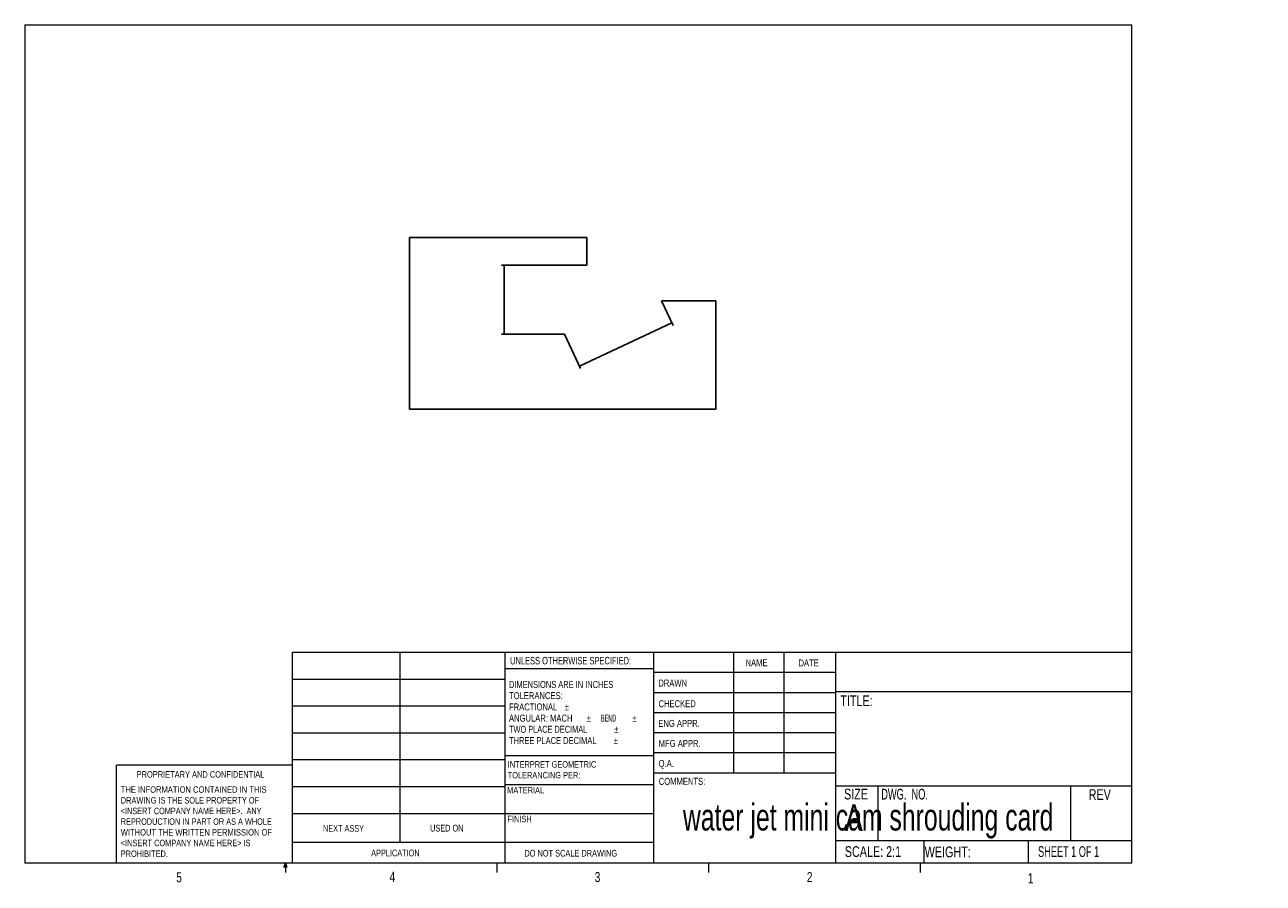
# Model space of a CAD drawing. Header units: inches. Extents: x 0.3 to 11.9, y 0.2 to 8.2.
import ezdxf

# ---------------------------------------------------------------- set-up
doc = ezdxf.new("R2010")
doc.units = ezdxf.units.IN
doc.header["$MEASUREMENT"] = 0
doc.styles.add('SLDTEXTSTYLE0', font='TXT', dxfattribs={"width": 0.6875})
doc.styles.add('SLDTEXTSTYLE1', font='TXT', dxfattribs={"width": 0.689516})
doc.styles.add('SLDTEXTSTYLE10', font='TXT', dxfattribs={"width": 0.721154})
doc.styles.add('SLDTEXTSTYLE11', font='TXT', dxfattribs={"width": 0.701613})
doc.styles.add('SLDTEXTSTYLE12', font='TXT', dxfattribs={"width": 0.685345})
doc.styles.add('SLDTEXTSTYLE13', font='TXT', dxfattribs={"width": 0.677419})
doc.styles.add('SLDTEXTSTYLE14', font='TXT', dxfattribs={"width": 0.679688})
doc.styles.add('SLDTEXTSTYLE15', font='TXT', dxfattribs={"width": 0.683036})
doc.styles.add('SLDTEXTSTYLE2', font='TXT', dxfattribs={"width": 0.6375})
doc.styles.add('SLDTEXTSTYLE3', font='TXT', dxfattribs={"width": 0.72})
doc.styles.add('SLDTEXTSTYLE4', font='TXT', dxfattribs={"width": 0.75})
doc.styles.add('SLDTEXTSTYLE5', font='TXT', dxfattribs={"width": 0.642857})
doc.styles.add('SLDTEXTSTYLE6', font='TXT', dxfattribs={"width": 0.698864})
doc.styles.add('SLDTEXTSTYLE7', font='TXT', dxfattribs={"width": 0.46875})
doc.styles.add('SLDTEXTSTYLE8', font='TXT', dxfattribs={"width": 0.631579})
doc.styles.add('SLDTEXTSTYLE9', font='TXT', dxfattribs={"width": 0.671053})

# ---------------------------------------------------------------- blocks, each defined once
blk = doc.blocks.new('SW_NOTE_0')
at = {"color": 7, "linetype": 'Continuous', "lineweight": 0, "char_height": 0.06, "attachment_point": 1, "style": 'SLDTEXTSTYLE4'}
for s, insert in [('INTERPRET GEOMETRIC', (0, 0.077)), ('TOLERANCING PER:', (0, -0.023))]:
    blk.add_mtext(s, dxfattribs=dict(at, insert=insert))
blk = doc.blocks.new('SW_NOTE_1')
at = {"color": 7, "linetype": 'Continuous', "lineweight": 0, "char_height": 0.065, "attachment_point": 1}
for s, insert, style in [('DIMENSIONS ARE IN INCHES', (0, 0.083), 'SLDTEXTSTYLE6'), ('TOLERANCES:', (0, -0.021), 'SLDTEXTSTYLE4'), ('ANGULAR: MACH', (0, -0.23), 'SLDTEXTSTYLE4'), ('FRACTIONAL', (0, -0.126), 'SLDTEXTSTYLE4'), ('%%p', (0.518, -0.126), 'SLDTEXTSTYLE4'), ('%%p', (0.723, -0.23), 'SLDTEXTSTYLE4'), ('     BEND ', (0.785, -0.23), 'SLDTEXTSTYLE7'), ('%%p', (1.148, -0.23), 'SLDTEXTSTYLE4'), ('TWO PLACE DECIMAL    ', (0, -0.334), 'SLDTEXTSTYLE8'), ('%%p', (0.979, -0.334), 'SLDTEXTSTYLE4'), ('THREE PLACE DECIMAL  ', (0, -0.439), 'SLDTEXTSTYLE9'), ('%%p', (0.974, -0.439), 'SLDTEXTSTYLE4')]:
    blk.add_mtext(s, dxfattribs=dict(at, insert=insert, style=style))
blk = doc.blocks.new('SW_NOTE_2')
at = {"color": 7, "linetype": 'Continuous', "lineweight": 0, "char_height": 0.06, "attachment_point": 1}
for s, insert, style in [('THE INFORMATION CONTAINED IN THIS', (0, 0.077), 'SLDTEXTSTYLE11'), ('DRAWING IS THE SOLE PROPERTY OF', (0, -0.023), 'SLDTEXTSTYLE12'), ('<INSERT COMPANY NAME HERE>.  ANY ', (0, -0.122), 'SLDTEXTSTYLE13'), ('REPRODUCTION IN PART OR AS A WHOLE', (0, -0.221), 'SLDTEXTSTYLE14'), ('WITHOUT THE WRITTEN PERMISSION OF', (0, -0.321), 'SLDTEXTSTYLE11'), ('<INSERT COMPANY NAME HERE> IS ', (0, -0.42), 'SLDTEXTSTYLE15'), ('PROHIBITED.', (0, -0.52), 'SLDTEXTSTYLE4')]:
    blk.add_mtext(s, dxfattribs=dict(at, insert=insert, style=style))

msp = doc.modelspace()

# ---------------------------------------------------------------- linework, layer by layer
at = {"color": 7, "linetype": 'Continuous', "lineweight": 0}
for p, q in [((0.33, 8.192), (10.63, 8.192)), ((0.33, 8.192), (0.33, 0.392)), ((10.63, 0.392), (10.63, 8.192)), ((2.821, 2.356), (10.63, 2.356)), ((2.821, 0.392), (2.821, 2.356)), ((3.819, 2.356), (3.819, 0.588)), ((4.798, 0.392), (4.798, 2.356)), ((6.18, 2.356), (6.18, 0.392)), ((6.924, 2.356), (6.924, 1.231)), ((7.392, 2.356), (7.392, 1.231)), ((7.871, 2.356), (7.871, 0.392)), ((6.18, 2.202), (4.798, 2.202)), ((2.821, 2.106), (4.798, 2.106)), ((6.18, 2.169), (7.871, 2.169)), ((6.18, 1.981), (7.871, 1.981)), ((7.871, 1.989), (10.63, 1.989)), ((2.821, 1.856), (4.798, 1.856)), ((6.18, 1.794), (7.871, 1.794)), ((2.821, 1.606), (4.798, 1.606)), ((7.871, 1.606), (6.18, 1.606)), ((4.798, 1.396), (6.18, 1.396)), ((7.871, 1.419), (6.18, 1.419)), ((1.184, 0.392), (1.184, 1.306)), ((2.821, 1.306), (1.184, 1.306)), ((2.821, 1.356), (4.798, 1.356)), ((7.871, 1.231), (6.18, 1.231)), ((2.821, 1.106), (4.798, 1.106)), ((4.798, 1.126), (6.18, 1.126)), ((7.871, 1.112), (10.63, 1.112)), ((8.267, 1.112), (8.267, 0.605)), ((10.058, 1.112), (10.058, 0.605)), ((2.821, 0.856), (4.798, 0.856)), ((4.798, 0.856), (6.18, 0.856)), ((2.821, 0.588), (6.18, 0.588)), ((7.871, 0.605), (10.63, 0.605)), ((8.694, 0.605), (8.694, 0.392)), ((9.666, 0.605), (9.666, 0.392)), ((10.63, 0.392), (0.33, 0.392)), ((2.741, 0.357), (2.755, 0.392)), ((2.767, 0.357), (2.741, 0.357)), ((2.755, 0.392), (2.755, 0.307)), ((2.755, 0.392), (2.767, 0.357)), ((4.723, 0.392), (4.723, 0.307)), ((6.692, 0.392), (6.692, 0.307)), ((8.661, 0.392), (8.661, 0.307))]:
    msp.add_line(p, q, dxfattribs=at)
at = {"color": 7, "linetype": 'Continuous'}
for p, q in [((3.908, 6.212), (3.908, 4.617)), ((3.908, 6.212), (5.558, 6.212)), ((5.558, 6.212), (5.558, 5.955)), ((5.558, 5.955), (4.765, 5.955)), ((4.79, 5.955), (4.79, 5.315)), ((6.758, 5.624), (6.255, 5.624)), ((6.255, 5.624), (6.361, 5.396)), ((6.758, 4.617), (6.758, 5.624)), ((5.49, 5.017), (6.351, 5.419)), ((4.765, 5.315), (5.351, 5.315)), ((5.351, 5.315), (5.501, 4.995)), ((3.908, 4.617), (6.758, 4.617))]:
    msp.add_line(p, q, dxfattribs=at)

# ---------------------------------------------------------------- block references
at = {"color": 7, "linetype": 'Continuous', "lineweight": 0}
for name, p in [('SW_NOTE_1', (4.835, 2.005)), ('SW_NOTE_0', (4.823, 1.265)), ('SW_NOTE_2', (1.223, 1.031))]:
    msp.add_blockref(name, p, dxfattribs=at)

# ---------------------------------------------------------------- texts
at = {"color": 7, "linetype": 'Continuous', "lineweight": 0, "attachment_point": 1}
for s, insert, char_height, style in [('UNLESS OTHERWISE SPECIFIED:', (4.845, 2.312), 0.07, 'SLDTEXTSTYLE3'), ('NAME', (7.036, 2.29), 0.065, 'SLDTEXTSTYLE4'), ('DATE', (7.528, 2.288), 0.065, 'SLDTEXTSTYLE4'), ('DRAWN', (6.224, 2.101), 0.065, 'SLDTEXTSTYLE4'), ('CHECKED', (6.226, 1.909), 0.065, 'SLDTEXTSTYLE4'), ('TITLE:', (7.917, 1.954), 0.1, 'SLDTEXTSTYLE4'), ('ENG APPR.', (6.224, 1.726), 0.065, 'SLDTEXTSTYLE4'), ('MFG APPR.', (6.228, 1.539), 0.065, 'SLDTEXTSTYLE4'), ('Q.A.', (6.227, 1.353), 0.065, 'SLDTEXTSTYLE4'), ('PROPRIETARY AND CONFIDENTIAL', (1.371, 1.249), 0.06, 'SLDTEXTSTYLE10'), ('COMMENTS:', (6.228, 1.187), 0.065, 'SLDTEXTSTYLE4'), ('MATERIAL', (4.818, 1.102), 0.06, 'SLDTEXTSTYLE4'), ('SIZE', (7.952, 1.086), 0.1, 'SLDTEXTSTYLE4'), ('DWG.  NO.', (8.298, 1.085), 0.1, 'SLDTEXTSTYLE5'), ('REV', (10.228, 1.081), 0.1, 'SLDTEXTSTYLE4'), ('water jet mini cam shrouding card', (6.453, 0.947), 0.25, 'SLDTEXTSTYLE1'), ('A', (7.96, 0.941), 0.25, 'SLDTEXTSTYLE4'), ('FINISH', (4.821, 0.834), 0.06, 'SLDTEXTSTYLE4'), ('NEXT ASSY', (3.104, 0.748), 0.0625, 'SLDTEXTSTYLE4'), ('USED ON', (4.101, 0.75), 0.0625, 'SLDTEXTSTYLE4'), ('APPLICATION', (3.553, 0.519), 0.0625, 'SLDTEXTSTYLE4'), ('DO NOT SCALE DRAWING', (4.978, 0.517), 0.0625, 'SLDTEXTSTYLE0'), ('SCALE: 2:1', (7.959, 0.551), 0.1, 'SLDTEXTSTYLE4'), ('WEIGHT: ', (8.702, 0.548), 0.1, 'SLDTEXTSTYLE4'), ('SHEET 1 OF 1', (9.757, 0.551), 0.1, 'SLDTEXTSTYLE2'), ('5', (1.739, 0.309), 0.0938, 'SLDTEXTSTYLE4'), ('4', (3.724, 0.313), 0.0938, 'SLDTEXTSTYLE4'), ('3', (5.632, 0.311), 0.0938, 'SLDTEXTSTYLE4'), ('2', (7.606, 0.311), 0.0938, 'SLDTEXTSTYLE4'), ('1', (9.662, 0.3), 0.0938, 'SLDTEXTSTYLE4')]:
    msp.add_mtext(s, dxfattribs=dict(at, insert=insert, char_height=char_height, style=style))

doc.saveas('drawing.dxf')
